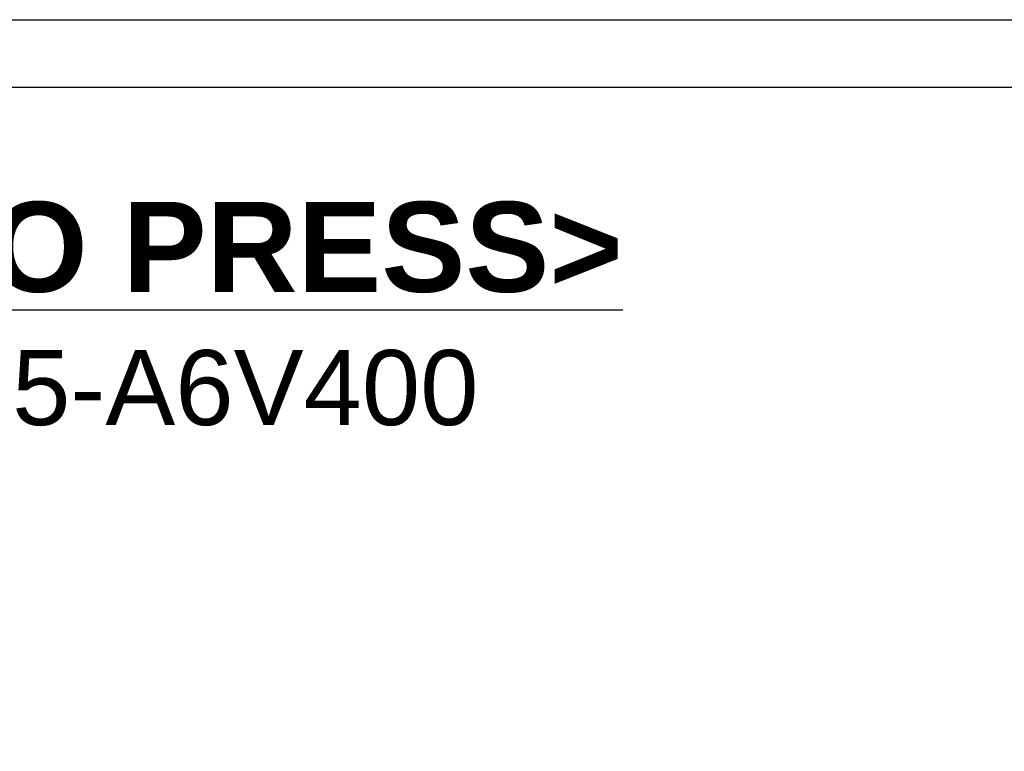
# Model space of a CAD drawing. Extents: x 0 to 2359, y -14 to 1663.
# Tile 8 of 37: x 695 to 1063, y 1390 to 1663. Entities that reach past the tile are written whole.
import ezdxf

# ---------------------------------------------------------------- set-up
doc = ezdxf.new("R2010")
doc.units = 0
doc.header["$LTSCALE"] = 25.4
doc.layers.get('0').update_dxf_attribs({"linetype": 'CONTINUOUS'})
doc.layers.add('ATA-TEXT', color=7, linetype='CONTINUOUS', lineweight=25)
doc.styles.add('주 문자 (ISO)', font='arial.ttf')

# ---------------------------------------------------------------- blocks, each defined once
blk = doc.blocks.new('ata-Border-A1-002')
at = {"color": 253, "ltscale": 0.5}
blk.add_line((0, 594), (841, 594), dxfattribs=at)
blk.add_line((7, 585), (834, 585))

msp = doc.modelspace()

# ---------------------------------------------------------------- block references
at = {"xscale": 2.8, "yscale": 2.8, "zscale": 2.8}
msp.add_blockref('ata-Border-A1-002', (0, 0), dxfattribs=at)

# ---------------------------------------------------------------- texts
at = {"layer": 'ATA-TEXT', "color": 7, "insert": (55.6401678, 1595.2346615), "char_height": 9.8, "width": 1158.900561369, "attachment_point": 1, "line_spacing_factor": 0.987388, "style": '주 문자 (ISO)'}
msp.add_mtext('{\\fArial|b1|i0|c129|p34;\\H3.42860x;\\L<ATA SERVO PRESS>SERVO PRESS>}\\P{\\fArial|b0|i0|c129|p34;\\H2.85705x;MODEL : OACIS-P060-P070-}{\\fArial|b0|i0|c0|p34;\\H2.85705x;5}{\\fArial|b0|i0|c129|p34;\\H2.85705x;00-}{\\fArial|b0|i0|c0|p34;\\H2.85705x;155}{\\fArial|b0|i0|c129|p34;\\H2.85705x;-A}{\\fArial|b0|i0|c0|p34;\\H2.85705x;6V400 }\\P{\\fArial|b0|i0|c129|p34;\\H2.85705x;MAX LOAD : ±60,±70 kN}\\P{\\fArial|b0|i0|c129|p34;\\H2.85705x;TRAVEL : }{\\fArial|b0|i0|c0|p34;\\H2.85705x;5}{\\fArial|b0|i0|c129|p34;\\H2.85705x;00 mm}\\P{\\fArial|b0|i0|c129|p34;\\H2.85705x;MAX SPEED : }{\\fArial|b0|i0|c0|p34;\\H2.85705x;155}{\\fArial|b0|i0|c129|p34;\\H2.85705x; mm/s}\\P{\\fArial|b0|i0|c129|p34;\\H1.71423x;□ Max allowable tooling weight is 1% of full capacity.}\\P{\\fArial|b0|i0|c129|p34;\\H1.71423x;□ Position Repeatability  }{\\fArial|b0|i0|c129|p34;\\H1.71423x;<}{\\fArial|b0|i0|c129|p34;\\H1.71423x; 0.01 mm}\\P{\\fArial|b0|i0|c129|p34;\\H1.71423x;□ Load Linearity }{\\fArial|b0|i0|c129|p34;\\H1.71423x;<}{\\fArial|b0|i0|c129|p34;\\H1.71423x; 0.5 % of Full Capa}\\P{\\fArial|b0|i0|c129|p34;\\H1.71423x;□ Load Accuracy }{\\fArial|b0|i0|c129|p34;\\H1.71423x;<}{\\fArial|b0|i0|c129|p34;\\H1.71423x; 1 %  of Full Capa}\\P{\\fArial|b0|i0|c129|p34;\\H1.71423x;□ Weight }{\\fArial|b0|i0|c0|p34;\\H1.71423x;≈}{\\fArial|b0|i0|c129|p34;\\H1.71423x; }{\\fArial|b0|i0|c0|p34;\\H1.71423x; *}{\\fArial|b0|i0|c129|p34;\\H1.71423x;kg}', dxfattribs=at)

doc.saveas('drawing.dxf')
